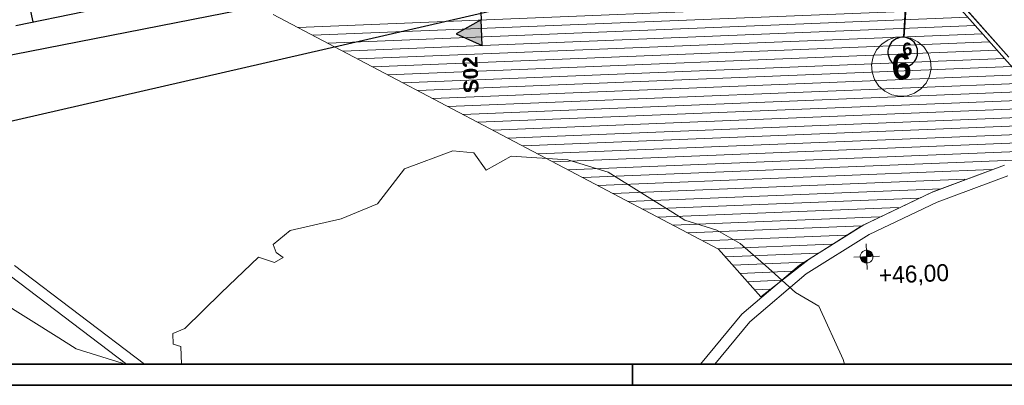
# Model space of a CAD drawing. Extents: x -779 to 790, y -208 to 633.
# Tile 174 of 232: x 237 to 468, y -208 to -122. Entities that reach past the tile are written whole.
import ezdxf
from ezdxf.lldxf.tags import DXFTag

# ---------------------------------------------------------------- set-up
doc = ezdxf.new("R2010")
doc.units = 0
doc.layers.get('0').update_dxf_attribs({"lineweight": 25})
for name, color, linetype, lineweight, true_color in [('01 Schnitt Marker Gebäude', 7, 'Continuous', 25, 0x848484), ('01 Schnitt Marker Gebäude-gefuellt', 7, 'Continuous', 35, 0xfefefe), ('01AFU Allgemein Bemaßung-A07F5V4RWF', 7, 'Continuous', 25, 0x848484), ('02 Raster Gebäude-A07F5V4QWF', 7, 'Continuous', 25, 0x848484), ('10 Bäume Bestand', 9, 'Continuous', 18, 0x808080), ('10 Wege Bestand - 2D', 9, 'Continuous', 18, 0x808080), ('30 Baugrubenplanung', 7, 'Continuous', 25, 0x848484), ('30 Baugrubenplanung - Bemaßung', 7, 'Continuous', 25, 0x848484), ('60 Besuchersteg', 9, 'Continuous', 18, 0x808080), ('60 Höhen Außen (Bestand - bleibt)', 9, 'Continuous', 18, 0x808080), ('60 Zaun Besucher', 9, 'Continuous', 18, 0x808080), ('S_Regenwasser_Grundleitung', 7, 'Continuous', 70, 0x0080ff)]:
    doc.layers.add(name, color=color, linetype=linetype, lineweight=lineweight, true_color=true_color)
for name, color, linetype, lineweight in [('02 Raster Gebäude-A07F5V53WF', 7, 'Continuous', 13), ('Rahmen-A0U86KLAPE', 7, 'Continuous', 35), ('X_Rahmen', 7, 'Continuous', 25), ('X_Text', 7, 'Continuous', 25)]:
    doc.layers.add(name, color=color, linetype=linetype, lineweight=lineweight)
doc.styles.get("Standard").update_dxf_attribs({"font": 'arial.ttf'})
tags = doc.linetypes.add('Raster-A07F5V4TWF', pattern=[0.2, 0.1, -0.05, 0, -0.05]).pattern_tags.tags
tags[10:11] = [DXFTag(74, 4), DXFTag(75, 0), DXFTag(340, '0'), DXFTag(46, 1.0), DXFTag(50, 0.0), DXFTag(44, 0.0), DXFTag(45, 0.0)]
tags[8:9] = [DXFTag(74, 4), DXFTag(75, 0), DXFTag(340, '0'), DXFTag(46, 1.0), DXFTag(50, 0.0), DXFTag(44, 0.0), DXFTag(45, 0.0)]
tags[6:7] = [DXFTag(74, 4), DXFTag(75, 0), DXFTag(340, '0'), DXFTag(46, 1.0), DXFTag(50, 0.0), DXFTag(44, 0.0), DXFTag(45, 0.0)]
tags[4:5] = [DXFTag(74, 4), DXFTag(75, 0), DXFTag(340, '0'), DXFTag(46, 1.0), DXFTag(50, 0.0), DXFTag(44, 0.0), DXFTag(45, 0.0)]
tags = doc.linetypes.add('Raster-A07F5V57WF', pattern=[0.2, 0.1, -0.05, 0, -0.05]).pattern_tags.tags
tags[10:11] = [DXFTag(74, 4), DXFTag(75, 0), DXFTag(340, '0'), DXFTag(46, 1.0), DXFTag(50, 0.0), DXFTag(44, 0.0), DXFTag(45, 0.0)]
tags[8:9] = [DXFTag(74, 4), DXFTag(75, 0), DXFTag(340, '0'), DXFTag(46, 1.0), DXFTag(50, 0.0), DXFTag(44, 0.0), DXFTag(45, 0.0)]
tags[6:7] = [DXFTag(74, 4), DXFTag(75, 0), DXFTag(340, '0'), DXFTag(46, 1.0), DXFTag(50, 0.0), DXFTag(44, 0.0), DXFTag(45, 0.0)]
tags[4:5] = [DXFTag(74, 4), DXFTag(75, 0), DXFTag(340, '0'), DXFTag(46, 1.0), DXFTag(50, 0.0), DXFTag(44, 0.0), DXFTag(45, 0.0)]
tags = doc.linetypes.add('Schnittlinie', pattern=[0.3, 0.15, -0.075, 0, -0.075]).pattern_tags.tags
tags[10:11] = [DXFTag(74, 4), DXFTag(75, 0), DXFTag(340, '0'), DXFTag(46, 1.0), DXFTag(50, 0.0), DXFTag(44, 0.0), DXFTag(45, 0.0)]
tags[8:9] = [DXFTag(74, 4), DXFTag(75, 0), DXFTag(340, '0'), DXFTag(46, 1.0), DXFTag(50, 0.0), DXFTag(44, 0.0), DXFTag(45, 0.0)]
tags[6:7] = [DXFTag(74, 4), DXFTag(75, 0), DXFTag(340, '0'), DXFTag(46, 1.0), DXFTag(50, 0.0), DXFTag(44, 0.0), DXFTag(45, 0.0)]
tags[4:5] = [DXFTag(74, 4), DXFTag(75, 0), DXFTag(340, '0'), DXFTag(46, 1.0), DXFTag(50, 0.0), DXFTag(44, 0.0), DXFTag(45, 0.0)]

# ---------------------------------------------------------------- blocks, each defined once
blk = doc.blocks.new('Blockreferenz-A07F5V4KWF', base_point=(-779.5, -207.57))
at = {"layer": 'Rahmen-A0U86KLAPE', "color": 0, "linetype": 'ByBlock', "ltscale": 0.35}
for p, q in [((-759.5, -202.57), (784.5, -202.57)), ((380.5, -207.57), (380.5, -202.57)), ((-779.5, -207.57), (789.5, -207.57))]:
    blk.add_line(p, q, dxfattribs=at)
blk = doc.blocks.new('Referenz-A07F5V4VWF', base_point=(-401.42, -176.34))
at = {"color": 0, "linetype": 'ByBlock', "lineweight": -2, "ltscale": 12.5}
for p, q in [((235.65, -122.98), (292.17, -111.35)), ((344.91, -121.68), (339.03, -124.92)), ((345.15, -127.67), (344.91, -121.68)), ((339.03, -124.92), (345.15, -127.67))]:
    blk.add_line(p, q, dxfattribs=at)
at = {"layer": '01 Schnitt Marker Gebäude', "color": 0, "linetype": 'Schnittlinie', "lineweight": -2, "ltscale": 3.125}
blk.add_line((344.42, -109.69), (344.91, -121.68), dxfattribs=at)
at = {"layer": '01 Schnitt Marker Gebäude', "color": 0, "lineweight": -2}
for p, q in [((344.91, -121.68), (339.03, -124.92)), ((345.15, -127.67), (344.91, -121.68)), ((339.03, -124.92), (345.15, -127.67))]:
    blk.add_line(p, q, dxfattribs=at)
at = {"layer": '01 Schnitt Marker Gebäude-gefuellt', "color": 0}
for points in [[(345.04, -124.92), (339.03, -124.92), (344.91, -121.68)], [(345.15, -127.67), (345.04, -124.92), (339.03, -124.92)]]:
    blk.add_solid(points, dxfattribs=at)
at = {"layer": '01AFU Allgemein Bemaßung-A07F5V4RWF', "color": 0, "lineweight": -2}
blk.add_line((472.51, -83.15), (180.49, -140.63), dxfattribs=at)
at = {"layer": '02 Raster Gebäude-A07F5V4QWF', "color": 0, "linetype": 'Raster-A07F5V4TWF', "lineweight": -2, "ltscale": 187.5}
blk.add_line((448.55, -61.42), (444.21, -125.77), dxfattribs=at)
at = {"layer": '02 Raster Gebäude-A07F5V4QWF', "color": 0, "lineweight": -2}
for p, q in [((441.34, -126.94), (441.06, -127.31)), ((441.67, -126.62), (441.34, -126.94)), ((442.03, -126.34), (441.67, -126.62)), ((442.43, -126.11), (442.03, -126.34)), ((442.85, -125.94), (442.43, -126.11)), ((443.29, -125.82), (442.85, -125.94)), ((443.75, -125.76), (443.29, -125.82)), ((444.21, -125.77), (443.75, -125.76)), ((444.66, -125.83), (444.21, -125.77)), ((445.1, -125.95), (444.66, -125.83)), ((445.52, -126.12), (445.1, -125.95)), ((445.92, -126.35), (445.52, -126.12)), ((446.28, -126.63), (445.92, -126.35)), ((446.61, -126.95), (446.28, -126.63)), ((446.88, -127.32), (446.61, -126.95)), ((440.54, -128.57), (440.48, -129.02)), ((440.48, -129.02), (440.48, -129.48)), ((440.48, -129.48), (440.53, -129.93)), ((440.66, -128.13), (440.54, -128.57)), ((440.83, -127.7), (440.66, -128.13)), ((441.06, -127.31), (440.83, -127.7)), ((447.11, -127.72), (446.88, -127.32)), ((447.29, -128.14), (447.11, -127.72)), ((447.4, -128.58), (447.29, -128.14)), ((447.46, -129.04), (447.4, -128.58)), ((447.4, -129.95), (447.46, -129.49)), ((447.46, -129.49), (447.46, -129.04)), ((440.53, -129.93), (440.65, -130.38)), ((440.65, -130.38), (440.83, -130.8)), ((440.83, -130.8), (441.05, -131.2)), ((441.05, -131.2), (441.33, -131.56)), ((441.33, -131.56), (441.66, -131.88)), ((446.27, -131.89), (446.6, -131.57)), ((446.6, -131.57), (446.88, -131.21)), ((446.88, -131.21), (447.11, -130.81)), ((447.11, -130.81), (447.28, -130.39)), ((447.28, -130.39), (447.4, -129.95)), ((441.66, -131.88), (442.02, -132.16)), ((442.02, -132.16), (442.41, -132.39)), ((442.41, -132.39), (442.84, -132.57)), ((442.84, -132.57), (443.28, -132.69)), ((443.28, -132.69), (443.73, -132.75)), ((443.73, -132.75), (444.19, -132.75)), ((444.19, -132.75), (444.65, -132.69)), ((444.65, -132.69), (445.09, -132.57)), ((445.09, -132.57), (445.51, -132.4)), ((445.51, -132.4), (445.91, -132.17)), ((445.91, -132.17), (446.27, -131.89))]:
    blk.add_line(p, q, dxfattribs=at)
at = {"layer": '30 Baugrubenplanung', "color": 0, "lineweight": -2}
for p, q in [((239.74, -122.14), (227.8, -67.28)), ((235.65, -122.98), (292.17, -111.35)), ((235.65, -122.98), (292.17, -111.35))]:
    blk.add_line(p, q, dxfattribs=at)
at = {"layer": '30 Baugrubenplanung - Bemaßung', "color": 0, "lineweight": -2}
blk.add_line((518.68, -80.16), (180.28, -158.03), dxfattribs=at)
at = {"layer": '01 Schnitt Marker Gebäude', "color": 0, "linetype": 'ByBlock', "lineweight": -2, "ltscale": 0.21125, "insert": (340.87, -139), "char_height": 3.5005, "attachment_point": 1, "rotation": 92.32}
blk.add_mtext('{\\fArial|b1|i0;S02}', dxfattribs=at)
at = {"layer": '02 Raster Gebäude-A07F5V4QWF', "color": 0, "linetype": 'ByBlock', "lineweight": -2, "ltscale": 2.25, "insert": (443.78, -127.09), "char_height": 3.0004, "attachment_point": 1, "rotation": 3.132}
blk.add_mtext('{\\fArial|b1|i0;6}', dxfattribs=at)
blk = doc.blocks.new('Referenz-A07F5V59WF', base_point=(-759.5, -206.19))
at = {"layer": '02 Raster Gebäude-A07F5V53WF', "color": 0, "linetype": 'Raster-A07F5V57WF', "ltscale": 117.000008}
blk.add_line((448.45, -61.32), (444.1, -125.65), dxfattribs=at)
at = {"layer": '02 Raster Gebäude-A07F5V53WF', "color": 0, "linetype": 'Continuous', "ltscale": 117.000008}
for p, q in [((440.55, -126.35), (439.02, -127.36)), ((442.28, -125.77), (440.55, -126.35)), ((444.1, -125.65), (442.28, -125.77)), ((445.89, -126.01), (444.1, -125.65)), ((447.53, -126.82), (445.89, -126.01)), ((448.9, -128.03), (447.53, -126.82)), ((437.82, -128.74), (437, -130.37)), ((439.02, -127.36), (437.82, -128.74)), ((449.91, -129.55), (448.9, -128.03)), ((437, -130.37), (436.64, -132.16)), ((450.5, -131.28), (449.91, -129.55)), ((450.61, -133.11), (450.5, -131.28)), ((436.64, -132.16), (436.76, -133.99)), ((436.76, -133.99), (437.34, -135.72)), ((450.25, -134.9), (450.61, -133.11)), ((437.34, -135.72), (438.36, -137.24)), ((449.44, -136.54), (450.25, -134.9)), ((438.36, -137.24), (439.73, -138.45)), ((439.73, -138.45), (441.37, -139.26)), ((446.71, -138.92), (448.23, -137.91)), ((448.23, -137.91), (449.44, -136.54)), ((441.37, -139.26), (443.16, -139.62)), ((443.16, -139.62), (444.98, -139.5)), ((444.98, -139.5), (446.71, -138.92))]:
    blk.add_line(p, q, dxfattribs=at)
at = {"layer": '10 Bäume Bestand', "color": 0, "linetype": 'Continuous', "ltscale": 162.000017}
for p, q in [((338.25, -152.47), (326.93, -156.66)), ((343.2, -152.91), (338.25, -152.47)), ((346.15, -156.97), (343.2, -152.91)), ((352, -153.74), (346.15, -156.97)), ((365.32, -154.58), (352, -153.74)), ((374.8, -157.48), (365.32, -154.58)), ((326.93, -156.66), (320.58, -164.94)), ((389.97, -166.97), (374.8, -157.48)), ((320.58, -164.94), (312.05, -168.41)), ((312.05, -168.41), (300.04, -171.17)), ((392.81, -168.73), (389.97, -166.97)), ((400.27, -171.1), (392.81, -168.73)), ((405.77, -174.27), (400.27, -171.1)), ((300.04, -171.17), (296.11, -174.46)), ((296.11, -174.46), (296.81, -176.38)), ((412.41, -180.07), (405.77, -174.27)), ((292.67, -177.48), (283.83, -185.8)), ((296.41, -178.68), (292.67, -177.48)), ((298.4, -177.54), (296.41, -178.68)), ((296.81, -176.38), (298.4, -177.54)), ((418.8, -185.79), (412.41, -180.07)), ((245.71, -196.43), (223.79, -182.72)), ((283.83, -185.8), (275.37, -194.23)), ((424.21, -188.95), (418.8, -185.79)), ((429.93, -201.51), (424.21, -188.95)), ((275.37, -194.23), (272.53, -195.39)), ((249.81, -198.97), (245.71, -196.43)), ((272.53, -195.39), (272.56, -197.87)), ((272.56, -197.87), (274.43, -198.47)), ((274.43, -198.47), (274.59, -202.57)), ((260.58, -202.4), (249.81, -198.97)), ((260.88, -202.57), (260.58, -202.4)), ((430.26, -202.57), (429.93, -201.51))]:
    blk.add_line(p, q, dxfattribs=at)
at = {"layer": '10 Wege Bestand - 2D', "color": 0, "linetype": 'Continuous', "ltscale": 162.000017}
for p, q in [((467.88, -155.83), (451.06, -162.1)), ((468.67, -158.31), (452.06, -164.49)), ((451.06, -162.1), (434.85, -169.82)), ((452.06, -164.49), (436.07, -172.12)), ((434.85, -169.82), (419.74, -179.3)), ((436.07, -172.12), (421.3, -181.38)), ((265.88, -202.57), (235.34, -179.39)), ((419.74, -179.3), (406.15, -190.86)), ((261.6, -202.57), (234.28, -181.81)), ((421.3, -181.38), (408.01, -192.67)), ((406.15, -190.86), (396.42, -202.57)), ((408.01, -192.67), (399.8, -202.57))]:
    blk.add_line(p, q, dxfattribs=at)
at = {"layer": '60 Besuchersteg', "color": 0, "linetype": 'Continuous', "ltscale": 162.000017}
for p, q in [((485.46, -150.68), (450.93, -111.65)), ((455.84, -117.2), (301.87, -123.44)), ((457.55, -119.13), (305.39, -125.3)), ((296.09, -120.39), (400.69, -175.59)), ((459.26, -121.06), (308.92, -127.16)), ((460.97, -122.99), (312.44, -129.01)), ((462.67, -124.93), (315.96, -130.87)), ((464.38, -126.86), (319.48, -132.73)), ((466.09, -128.79), (323, -134.59)), ((467.8, -130.72), (326.53, -136.45)), ((469.51, -132.66), (330.05, -138.31)), ((471.22, -134.59), (333.57, -140.17)), ((472.93, -136.52), (337.09, -142.03)), ((474.64, -138.45), (340.61, -143.88)), ((476.35, -140.38), (344.14, -145.74)), ((478.06, -142.32), (347.66, -147.6)), ((479.77, -144.25), (351.18, -149.46)), ((481.48, -146.18), (354.7, -151.32)), ((483.19, -148.11), (358.22, -153.18)), ((484.9, -150.05), (361.75, -155.04)), ((479.91, -152.25), (365.27, -156.9)), ((472.05, -154.57), (368.79, -158.75)), ((464.85, -156.86), (372.31, -160.61)), ((467.88, -155.83), (450.71, -162.24)), ((458.55, -159.12), (375.83, -162.47)), ((452.9, -161.35), (379.36, -164.33)), ((447.74, -163.56), (382.88, -166.19)), ((450.71, -162.24), (434.18, -170.18)), ((442.97, -165.76), (386.4, -168.05)), ((438.51, -167.94), (389.92, -169.91)), ((434.32, -170.11), (393.44, -171.77)), ((434.18, -170.18), (421.99, -177.92)), ((430.66, -172.26), (396.97, -173.63)), ((427.25, -174.4), (400.49, -175.48)), ((400.69, -175.59), (410.6, -186.8)), ((424.03, -176.53), (402.3, -177.41)), ((421.99, -177.92), (410.6, -186.8)), ((420.98, -178.66), (404.01, -179.34)), ((418.07, -180.78), (405.72, -181.28)), ((415.36, -182.89), (407.43, -183.21)), ((412.77, -184.99), (409.14, -185.14))]:
    blk.add_line(p, q, dxfattribs=at)
at = {"layer": '60 Höhen Außen (Bestand - bleibt)', "color": 0, "linetype": 'Continuous', "ltscale": 162.000017}
for p, q in [((435.35, -174.33), (435.59, -180.33)), ((438.46, -177.21), (432.47, -177.45)), ((433.98, -177.13), (433.97, -177.33)), ((433.97, -177.33), (433.98, -177.52)), ((434.02, -176.94), (433.98, -177.13)), ((433.98, -177.52), (434.02, -177.72)), ((434.08, -176.75), (434.02, -176.94)), ((434.02, -177.72), (434.08, -177.9)), ((434.17, -176.58), (434.08, -176.75)), ((434.08, -177.9), (434.17, -178.08)), ((434.28, -176.42), (434.17, -176.58)), ((434.41, -176.27), (434.28, -176.42)), ((434.55, -176.14), (434.41, -176.27)), ((434.72, -176.03), (434.55, -176.14)), ((434.89, -175.94), (434.72, -176.03)), ((435.08, -175.88), (434.89, -175.94)), ((435.27, -175.84), (435.08, -175.88)), ((435.47, -175.83), (435.27, -175.84)), ((435.66, -175.84), (435.47, -175.83)), ((435.86, -175.88), (435.66, -175.84)), ((436.04, -175.94), (435.86, -175.88)), ((436.22, -176.03), (436.04, -175.94)), ((436.38, -176.14), (436.22, -176.03)), ((436.53, -176.27), (436.38, -176.14)), ((436.66, -176.42), (436.53, -176.27)), ((436.77, -176.58), (436.66, -176.42)), ((436.85, -176.75), (436.77, -176.58)), ((436.77, -178.08), (436.85, -177.9)), ((436.92, -176.94), (436.85, -176.75)), ((436.85, -177.9), (436.92, -177.72)), ((436.95, -177.13), (436.92, -176.94)), ((436.92, -177.72), (436.95, -177.52)), ((436.97, -177.33), (436.95, -177.13)), ((436.95, -177.52), (436.97, -177.33)), ((434.17, -178.08), (434.28, -178.24)), ((434.28, -178.24), (434.41, -178.39)), ((434.41, -178.39), (434.55, -178.52)), ((434.55, -178.52), (434.72, -178.63)), ((434.72, -178.63), (434.89, -178.71)), ((434.89, -178.71), (435.08, -178.78)), ((435.08, -178.78), (435.27, -178.82)), ((435.27, -178.82), (435.47, -178.83)), ((435.47, -178.83), (435.66, -178.82)), ((435.66, -178.82), (435.86, -178.78)), ((435.86, -178.78), (436.04, -178.71)), ((436.04, -178.71), (436.22, -178.63)), ((436.22, -178.63), (436.38, -178.52)), ((436.38, -178.52), (436.53, -178.39)), ((436.53, -178.39), (436.66, -178.24)), ((436.66, -178.24), (436.77, -178.08))]:
    blk.add_line(p, q, dxfattribs=at)
for points in [[(434.11, -177.39), (433.97, -177.39), (434.11, -177.38)], [(434.11, -177.96), (434.11, -177.39), (433.97, -177.39)], [(434.45, -177.38), (434.11, -177.38), (434.45, -177.37)], [(434.29, -177.96), (434.11, -177.96), (434.11, -177.38)], [(434.45, -178.43), (434.45, -177.38), (434.11, -177.38)], [(434.45, -178.43), (434.29, -177.96), (434.11, -177.96)], [(434.95, -177.37), (434.45, -177.37), (434.95, -177.35)], [(434.84, -178.43), (434.45, -178.43), (434.45, -177.37)], [(434.95, -178.74), (434.95, -177.37), (434.45, -177.37)], [(435.47, -177.35), (434.95, -177.35), (435.47, -177.33)], [(435.44, -178.74), (434.95, -178.74), (434.95, -177.35)], [(435.47, -178.82), (435.47, -177.35), (434.95, -177.35)], [(435.47, -175.84), (435.41, -175.84), (435.41, -175.83)], [(435.47, -177.33), (435.47, -175.84), (435.41, -175.84)], [(435.98, -177.31), (435.47, -177.31), (435.47, -175.84)], [(435.98, -175.92), (435.5, -175.92), (435.47, -175.84)], [(435.47, -177.33), (435.98, -177.31), (435.47, -177.31)], [(435.53, -178.82), (435.47, -178.82), (435.47, -177.33)], [(435.98, -177.31), (435.98, -175.92), (435.5, -175.92)], [(436.48, -177.29), (435.98, -177.29), (435.98, -175.92)], [(436.48, -176.23), (436.1, -176.23), (435.98, -175.92)], [(435.98, -177.31), (436.48, -177.29), (435.98, -177.29)], [(436.48, -177.29), (436.48, -176.23), (436.1, -176.23)], [(436.83, -177.27), (436.48, -177.27), (436.48, -176.23)], [(436.83, -176.7), (436.64, -176.7), (436.48, -176.23)], [(436.48, -177.29), (436.83, -177.27), (436.48, -177.27)], [(436.83, -177.27), (436.83, -176.7), (436.64, -176.7)], [(436.97, -177.27), (436.83, -177.27), (436.83, -176.7)], [(436.83, -177.27), (436.97, -177.27), (436.83, -177.27)], [(434.95, -178.74), (434.84, -178.43), (434.45, -178.43)], [(435.47, -178.82), (435.44, -178.74), (434.95, -178.74)], [(435.53, -178.83), (435.53, -178.82), (435.47, -178.82)]]:
    blk.add_solid(points, dxfattribs=at)
at = {"layer": '60 Zaun Besucher', "color": 0, "linetype": 'Continuous', "ltscale": 162.000017}
for p, q in [((451.52, -110.9), (468.84, -130.47)), ((468.87, -130.44), (451.55, -110.86))]:
    blk.add_line(p, q, dxfattribs=at)
at = {"layer": '02 Raster Gebäude-A07F5V53WF', "color": 0, "linetype": 'Continuous', "ltscale": 117.000008, "insert": (441.18, -129.78), "char_height": 5.9996, "attachment_point": 1, "rotation": 3.1327}
blk.add_mtext('{\\fArial|b1|i0;6}', dxfattribs=at)
at = {"layer": '60 Höhen Außen (Bestand - bleibt)', "color": 0, "linetype": 'Continuous', "ltscale": 162.000017, "insert": (438.24, -179.71), "char_height": 3.9998, "attachment_point": 1, "rotation": 2.3207}
blk.add_mtext('{\\fCentury Gothic;+46,00}', dxfattribs=at)
blk = doc.blocks.new('Polygon-A07F5V5RWF', base_point=(415.64, -142.54))
at = {"color": 0, "linetype": 'ByBlock', "lineweight": -2, "ltscale": 0.7}
for p, q in [((415.64, -45.71), (426.02, -38.31)), ((426.02, -38.31), (497.4, -134.8)), ((487.26, -142.54), (415.64, -45.71)), ((497.4, -134.8), (487.26, -142.54))]:
    blk.add_line(p, q, dxfattribs=at)

msp = doc.modelspace()

# ---------------------------------------------------------------- block references
at = {"color": 8, "lineweight": 25, "ltscale": 1250, "true_color": 0x808080}
msp.add_blockref('Referenz-A07F5V59WF', (-759.5, -206.19), dxfattribs=at)
at = {"color": 8, "lineweight": 25, "ltscale": 12.5, "true_color": 0x808080}
msp.add_blockref('Referenz-A07F5V4VWF', (-401.42, -176.34), dxfattribs=at)
at = {"layer": 'S_Regenwasser_Grundleitung', "ltscale": 0.7}
msp.add_blockref('Polygon-A07F5V5RWF', (415.64, -142.54), dxfattribs=at)
at = {"layer": 'X_Rahmen', "ltscale": 0.25}
msp.add_blockref('Blockreferenz-A07F5V4KWF', (-779.5, -207.57), dxfattribs=at)

# ---------------------------------------------------------------- texts
at = {"layer": 'X_Text', "ltscale": 0.25, "insert": (460.97, -97.38), "char_height": 3, "attachment_point": 1, "rotation": 312}
msp.add_mtext('{\\fArial;Aussenanlagenplanung}', dxfattribs=at)

doc.saveas('drawing.dxf')
